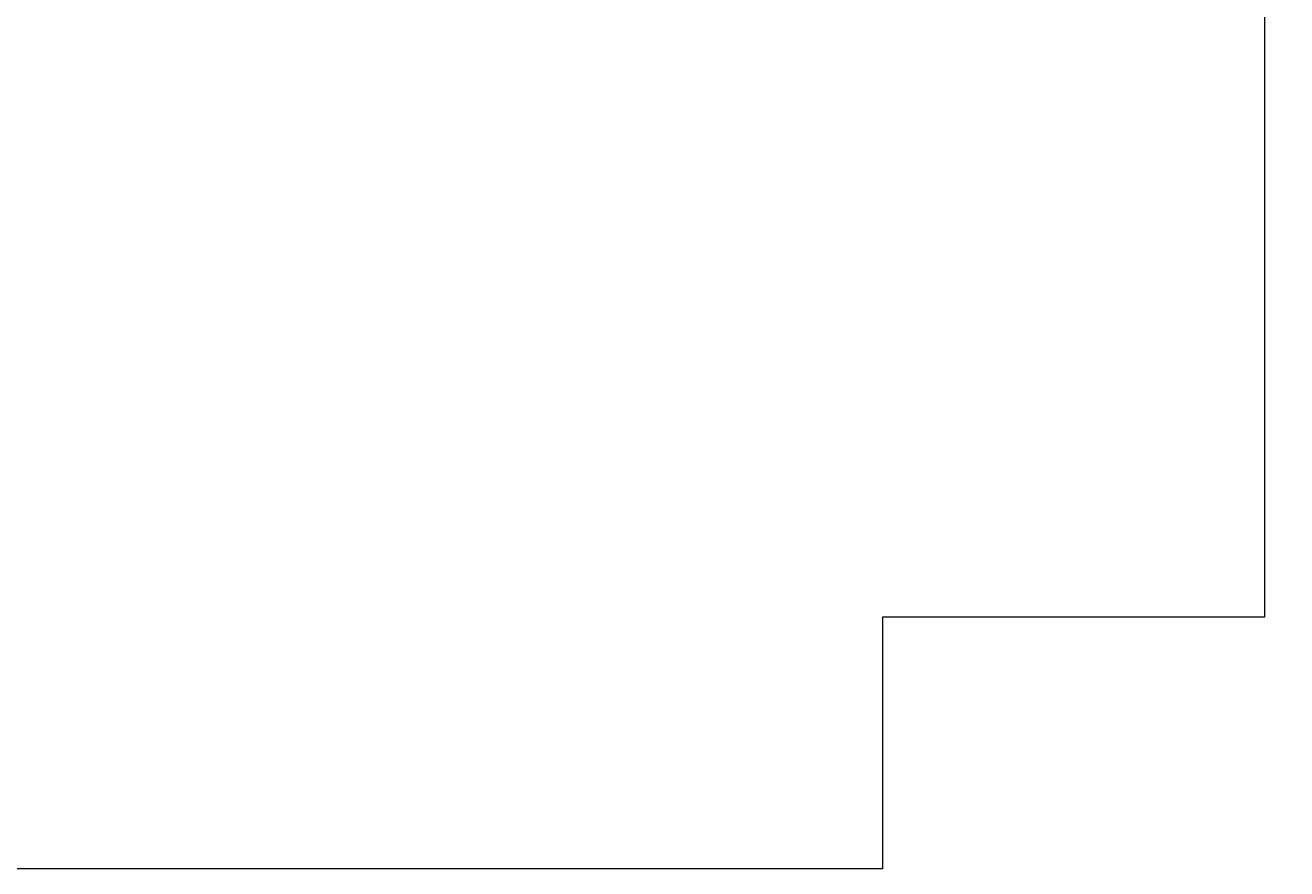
# Model space of a CAD drawing. Extents: x -24 to 2001460, y -723 to 1994300.
# Tile 5 of 12: x 199 to 453, y -37 to 133. Entities that reach past the tile are written whole.
import ezdxf
from ezdxf import colors
from ezdxf.entities.mleader import LeaderData, LeaderLine
from ezdxf.enums import TextEntityAlignment as Align
from ezdxf.math import Vec2, Vec3

# ---------------------------------------------------------------- set-up
doc = ezdxf.new("R2010")
doc.units = 0
doc.header["$MEASUREMENT"] = 0
doc.layers.add('B_ANNO_DIM', color=7, linetype='Continuous', lineweight=18)
doc.layers.add('B_ANNO_NOPLOT', color=47, linetype='Continuous', lineweight=18, plot=False)
doc.styles.add('Annotative', font='calibri.ttf', dxfattribs={"height": 0.0625})

# ---------------------------------------------------------------- blocks, each defined once
blk = doc.blocks.new('_Open30')
at = {"color": 0, "linetype": 'ByBlock', "lineweight": -2}
for p, q in [((-1, 0.27), (0, 0)), ((0, 0), (-1, -0.27)), ((0, 0), (-1, 0))]:
    blk.add_line(p, q, dxfattribs=at)
blk = doc.blocks.new('INS_G45WDET_BASE')
at = {"layer": 'B_ANNO_NOPLOT', "flags": 128}
blk.add_lwpolyline([(0, -12), (0, 303), (404.91, 303), (404.91, 286.57), (472.5, 286.57), (472.5, 38.62), (395.71, 38.62), (395.71, -12)], close=True, dxfattribs=at)
blk = doc.blocks.new('*U86')
at = {"layer": 'B_ANNO_NOPLOT', "flags": 128}
blk.add_lwpolyline([(0, -1085.1956), (0, -770.1956), (404.9096, -770.1956), (404.9096, -786.6267), (472.5, -786.6267), (472.5, -1034.5711), (395.7134, -1034.5711), (395.7134, -1085.1956)], close=True, dxfattribs=at)
at = {"style": 'Annotative'}
for tag, p in [('DIM01', (103.849, -1056.0886)), ('DIM02', (119.3329, -1062.1259))]:
    blk.add_attdef(tag, text='', height=1.875, rotation=338.698871, dxfattribs=at).set_placement(p, align=Align.CENTER)
at = {"layer": 'B_ANNO_DIM', "style": 'Annotative'}
blk.add_attdef('ANG1', (138.918, -946.8047), '', height=2, rotation=350.960202, dxfattribs=at)
at = {"layer": 'B_ANNO_DIM'}
ml = blk.add_multileader_mtext('Standard', dxfattribs=at)
ml.set_content('FORM-OUT CORNER OF TOP FLANGE TO ALLOW PLACEMENT OF STIRRUPS', color=256, style='Annotative')
ml.set_leader_properties(color=256, linetype='ByLayer', lineweight=-1)
ml.set_arrow_properties(name='OPEN30')
ml.build(insert=Vec2(0, 0))
ml.multileader.update_dxf_attribs({"dogleg_length": 0.0625, "arrow_head_size": 1.875, "scale": 30})
ctx = ml.context
ctx.base_point, ctx.scale, ctx.char_height, ctx.arrow_head_size, ctx.landing_gap_size, ctx.plane_origin = Vec3(82.8155, -986.0082), 30, 1.875, 1.875, 0.9375, Vec3(126.8043, -993.8192)
notes = []
notes.append((ctx, [(0, (1, 1, 0), (117.1944, -986.0082), (-1, 0), 1.875, [(0, [(126.8043, -993.8192)], 0, [])])]))
ctx.mtext.insert, ctx.mtext.width, ctx.mtext.flow_direction = Vec3(83.753, -985.057), 32.957506, 5
for ctx, leaders in notes:
    for number, flags, end, landing, length, lines in leaders:
        leader = LeaderData()
        leader.index, (leader.has_last_leader_line, leader.has_dogleg_vector, leader.attachment_direction) = number, flags
        leader.last_leader_point, leader.dogleg_vector, leader.dogleg_length = Vec3(end), Vec3(landing), length
        for number, points, colour, breaks in lines:
            line = LeaderLine()
            line.index, line.vertices, line.color, line.breaks = number, Vec3.list(points), colors.encode_raw_color(colour), breaks
            leader.lines.append(line)
        ctx.leaders.append(leader)

msp = doc.modelspace()

# ---------------------------------------------------------------- block references
msp.add_blockref('*U86', (-24.4, 1048.41))

# ---------------------------------------------------------------- next in the draw order: block references
msp.add_blockref('INS_G45WDET_BASE', (-24.4, -24.79))

doc.saveas('drawing.dxf')
